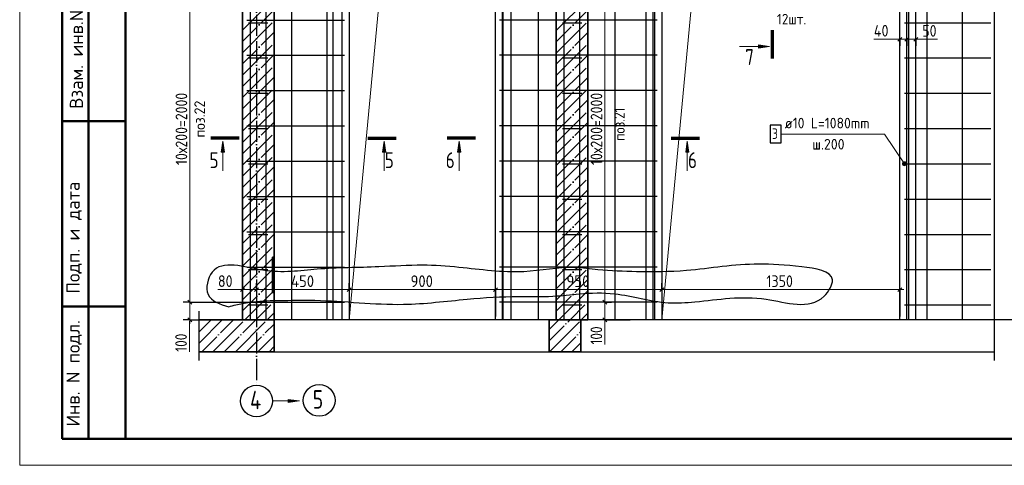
# Model space of a CAD drawing. Header units: millimetres. Extents: x -49773 to 2322955, y -3321 to 58485.
# Tile 113 of 256: x 536917 to 555535, y -1425 to 6994. Entities that reach past the tile are written whole.
import ezdxf

# ---------------------------------------------------------------- set-up
doc = ezdxf.new("R2010")
doc.units = ezdxf.units.MM
doc.linetypes.add('______11', pattern=[500, 400, -50, 0, -50])
doc.linetypes.add('______5', pattern=[1100, 800, -100, 100, -100])
for name, color, linetype, lineweight in [('Standard', 7, 'Continuous', 25), ('Арм.стержн. Арматура края', 96, 'Continuous', 35), ('Арм.стержн. вертикальными 1', 22, 'Continuous', 35), ('Арм.стержн. Доп. арматура', 180, 'Continuous', 35), ('Арм.стержн. Хомут', 240, 'Continuous', 35), ('Перекрытие_ общее', 7, 'Continuous', 35), ('Размерная линия_ общее', 7, 'Continuous', 13), ('Стена_ общее', 7, 'Continuous', 35), ('тонкая', 7, 'Continuous', 25)]:
    doc.layers.add(name, color=color, linetype=linetype, lineweight=lineweight)
doc.layers.add('Осевая линия_ общее', color=7, linetype='______5', lineweight=13, true_color=0xa0a0a0)
doc.styles.add('ISOCPEUR', font='txt')

msp = doc.modelspace()

# ---------------------------------------------------------------- hatches: boundary and pattern name
at = {"layer": 'Standard', "linetype": 'Continuous', "lineweight": 13, "transparency": 33554687}
for points in [[(550885.4, 6517.4), (551095.4, 6487.4), (550885.4, 6457.4)], [(540729.1, 4492.3), (540759.1, 4702.3), (540789.1, 4492.3)], [(543777.6, 4492.3), (543807.6, 4702.3), (543837.6, 4492.3)], [(545195.7, 4492.3), (545225.7, 4702.3), (545255.7, 4492.3)], [(549510.9, 4492.3), (549540.9, 4702.3), (549570.9, 4492.3)]]:
    msp.add_hatch(color=7, dxfattribs=at).paths.add_polyline_path(points, flags=16)
msp.add_hatch(color=7, dxfattribs=at).paths.add_polyline_path([(541996.3, -239.8), (542206.3, -209.8), (541996.3, -179.8)])
at = {"layer": 'Арм.стержн. Арматура края', "linetype": 'Continuous', "lineweight": 13, "transparency": 33554687}
for points in [[(553642.7, 4309.1), (553611.5, 4288.3), (553607.7, 4269.6)], [(553642.7, 4309.1), (553607.7, 4269.6), (553661.4, 4305.3)], [(553661.4, 4305.3), (553607.7, 4269.6), (553613.7, 4251.1)], [(553611.5, 4288.3), (553642.7, 4309.1), (553624.2, 4303.1)], [(553661.4, 4305.3), (553613.7, 4251.1), (553676.2, 4292.6)], [(553676.2, 4292.6), (553613.7, 4251.1), (553628.5, 4238.4)], [(553676.2, 4292.6), (553628.5, 4238.4), (553682.2, 4274.1)], [(553682.2, 4274.1), (553628.5, 4238.4), (553647.2, 4234.6)], [(553682.2, 4274.1), (553647.2, 4234.6), (553678.4, 4255.4)], [(553678.4, 4255.4), (553647.2, 4234.6), (553665.7, 4240.6)]]:
    msp.add_hatch(color=7, dxfattribs=at).paths.add_polyline_path(points)

# ---------------------------------------------------------------- linework, layer by layer
at = {"layer": 'Standard', "color": 7, "linetype": 'Continuous', "lineweight": 25, "transparency": 33554687}
for p, q in [((555345.2, 12121.8), (555345.2, 1155.2)), ((540309, 555.2), (540309, 1488.5)), ((555345.2, 1488.5), (555345.2, 555.2))]:
    msp.add_line(p, q, dxfattribs=at)
at = {"layer": 'Standard', "color": 7, "linetype": 'Continuous', "lineweight": 35, "transparency": 33554687}
for p, q in [((541128.3, 11955.2), (541128.3, 1321.8)), ((541728.3, 1321.8), (541728.3, 11955.2)), ((547061.6, 11955.2), (547061.6, 1321.8)), ((547661.6, 1321.8), (547661.6, 11955.2)), ((541694.9, 2505.2), (541694.9, 1838.5)), ((541728.3, 2505.2), (541694.9, 2505.2)), ((541728.3, 1838.5), (541728.3, 2505.2)), ((541694.9, 1838.5), (541728.3, 1838.5)), ((541128.3, 1321.8), (540309, 1321.8)), ((541728.3, 721.8), (541728.3, 1321.8)), ((546928.3, 1321.8), (546928.3, 721.8)), ((547061.6, 1321.8), (546928.3, 1321.8)), ((547528.3, 1321.8), (547661.6, 1321.8)), ((547528.3, 721.8), (547528.3, 1321.8)), ((540309, 721.8), (541728.3, 721.8)), ((546928.3, 721.8), (547528.3, 721.8))]:
    msp.add_line(p, q, dxfattribs=at)
at = {"layer": 'Standard', "color": 7, "linetype": 'Continuous', "lineweight": 50, "transparency": 33554687}
for p, q in [((537716.8, -924.7), (537716.8, 7575.3)), ((537716.8, -924.7), (537716.8, 7575.3)), ((538216.8, -924.7), (538216.8, 7575.3)), ((537716.8, 5075.3), (538916.8, 5075.3)), ((537716.8, 1575.3), (538916.8, 1575.3)), ((538916.8, -924.7), (537716.8, -924.7))]:
    msp.add_line(p, q, dxfattribs=at)
at = {"layer": 'Standard', "color": 253, "linetype": '______5', "lineweight": 35, "true_color": 0xababab, "transparency": 33554687}
for p, q in [((541128.3, 6794.5), (541728.3, 7394.5)), ((547061.6, 6788.2), (547661.6, 7388.2)), ((541128.3, 6370.3), (541728.3, 6970.3)), ((547061.6, 6363.9), (547661.6, 6963.9)), ((541128.3, 5946), (541728.3, 6546)), ((547061.6, 5939.6), (547661.6, 6539.6)), ((541128.3, 5521.7), (541728.3, 6121.7)), ((547061.6, 5515.4), (547661.6, 6115.4)), ((541128.3, 5097.5), (541728.3, 5697.5)), ((547061.6, 5091.1), (547661.6, 5691.1)), ((541128.3, 4673.2), (541728.3, 5273.2)), ((547061.6, 4666.9), (547661.6, 5266.8)), ((541128.3, 4248.9), (541728.3, 4848.9)), ((547061.6, 4242.6), (547661.6, 4842.6)), ((541128.3, 3824.7), (541728.3, 4424.7)), ((547061.6, 3818.3), (547661.6, 4418.3)), ((541128.3, 3400.4), (541728.3, 4000.4)), ((547061.6, 3394.1), (547661.6, 3994.1)), ((541128.3, 2976.2), (541728.3, 3576.1)), ((547061.6, 2969.8), (547661.6, 3569.8)), ((541128.3, 2551.9), (541728.3, 3151.9)), ((547061.6, 2545.5), (547661.6, 3145.5)), ((541128.3, 2127.6), (541728.3, 2727.6)), ((547061.6, 2121.3), (547661.6, 2721.3)), ((541128.3, 1703.4), (541728.3, 2303.4)), ((547061.6, 1697), (547661.6, 2297)), ((541171, 1321.8), (541728.3, 1879.1)), ((547110.7, 1321.8), (547661.6, 1872.7)), ((541595.3, 1321.8), (541728.3, 1454.8)), ((547535, 1321.8), (547661.6, 1448.5))]:
    msp.add_line(p, q, dxfattribs=at)
at = {"layer": 'Standard', "color": 253, "linetype": '______11', "lineweight": 35, "true_color": 0xababab, "transparency": 33554687}
for p, q in [((541128.3, 6582.4), (541728.3, 7182.4)), ((547061.6, 6576), (547661.6, 7176)), ((541128.3, 6158.1), (541728.3, 6758.1)), ((547061.6, 6151.8), (547661.6, 6751.8)), ((541128.3, 5733.9), (541728.3, 6333.9)), ((547061.6, 5727.5), (547661.6, 6327.5)), ((541128.3, 5309.6), (541728.3, 5909.6)), ((547061.6, 5303.2), (547661.6, 5903.2)), ((541128.3, 4885.3), (541728.3, 5485.3)), ((547061.6, 4879), (547661.6, 5479)), ((541128.3, 4461.1), (541728.3, 5061.1)), ((547061.6, 4454.7), (547661.6, 5054.7)), ((541128.3, 4036.8), (541728.3, 4636.8)), ((547061.6, 4030.4), (547661.6, 4630.5)), ((541128.3, 3612.6), (541728.3, 4212.5)), ((547061.6, 3606.2), (547661.6, 4206.2)), ((541128.3, 3188.3), (541728.3, 3788.3)), ((547061.6, 3181.9), (547661.6, 3781.9)), ((541128.3, 2764), (541728.3, 3364)), ((547061.6, 2757.7), (547661.6, 3357.7)), ((541128.3, 2339.8), (541728.3, 2939.8)), ((547061.6, 2333.4), (547661.6, 2933.4)), ((541128.3, 1915.5), (541728.3, 2515.5)), ((547061.6, 1909.1), (547661.6, 2509.1)), ((541128.3, 1491.2), (541728.3, 2091.2)), ((547061.6, 1484.9), (547661.6, 2084.9)), ((541383.2, 1321.8), (541728.3, 1667)), ((547322.8, 1321.8), (547661.6, 1660.6))]:
    msp.add_line(p, q, dxfattribs=at)
at = {"layer": 'Standard', "color": 7, "linetype": 'Continuous', "lineweight": 70, "transparency": 33554687}
for p, q in [((551148.7, 6794.9), (551148.7, 6258.9)), ((541066.6, 4755.6), (540530.6, 4755.6)), ((543500, 4755.6), (544036, 4755.6)), ((545533.3, 4755.6), (544997.3, 4755.6)), ((549233.3, 4755.6), (549769.3, 4755.6))]:
    msp.add_line(p, q, dxfattribs=at)
at = {"layer": 'Standard', "color": 7, "linetype": 'Continuous', "lineweight": 13, "transparency": 33554687}
for p, q in [((550885.4, 6457.4), (550885.4, 6517.4)), ((550885.4, 6517.4), (551095.4, 6487.4)), ((551095.4, 6487.4), (550530, 6487.4)), ((550885.4, 6487.4), (550870.4, 6487.4)), ((551095.4, 6487.4), (550885.4, 6457.4)), ((551095.4, 6487.4), (551095.4, 6487.4)), ((551095.4, 6487.4), (551095.4, 6487.4)), ((551095.4, 6487.4), (551095.4, 6487.4)), ((540729.1, 4492.3), (540759.1, 4702.3)), ((540759.1, 4702.3), (540759.1, 4136.9)), ((540759.1, 4702.3), (540759.1, 4702.3)), ((540759.1, 4702.3), (540759.1, 4702.3)), ((540759.1, 4702.3), (540759.1, 4702.3)), ((540759.1, 4702.3), (540789.1, 4492.3)), ((543777.6, 4492.3), (543807.6, 4702.3)), ((543807.6, 4702.3), (543807.6, 4136.9)), ((543807.6, 4702.3), (543807.6, 4702.3)), ((543807.6, 4702.3), (543807.6, 4702.3)), ((543807.6, 4702.3), (543807.6, 4702.3)), ((543807.6, 4702.3), (543837.6, 4492.3)), ((545195.7, 4492.3), (545225.7, 4702.3)), ((545225.7, 4702.3), (545225.7, 4136.9)), ((545225.7, 4702.3), (545225.7, 4702.3)), ((545225.7, 4702.3), (545225.7, 4702.3)), ((545225.7, 4702.3), (545225.7, 4702.3)), ((545225.7, 4702.3), (545255.7, 4492.3)), ((549510.9, 4492.3), (549540.9, 4702.3)), ((549540.9, 4702.3), (549540.9, 4136.9)), ((549540.9, 4702.3), (549540.9, 4702.3)), ((549540.9, 4702.3), (549540.9, 4702.3)), ((549540.9, 4702.3), (549540.9, 4702.3)), ((549540.9, 4702.3), (549570.9, 4492.3)), ((540789.1, 4492.3), (540729.1, 4492.3)), ((540759.1, 4492.3), (540759.1, 4477.3)), ((543837.6, 4492.3), (543777.6, 4492.3)), ((543807.6, 4492.3), (543807.6, 4477.3)), ((545255.7, 4492.3), (545195.7, 4492.3)), ((545225.7, 4492.3), (545225.7, 4477.3)), ((549570.9, 4492.3), (549510.9, 4492.3)), ((549540.9, 4492.3), (549540.9, 4477.3)), ((542206.3, -209.8), (541996.3, -179.8)), ((541996.3, -179.8), (541996.3, -239.8)), ((541706.3, -209.8), (542206.3, -209.8)), ((541996.3, -209.8), (541981.3, -209.8)), ((541996.3, -239.8), (542206.3, -209.8)), ((542206.3, -209.8), (542206.3, -209.8)), ((542206.3, -209.8), (542206.3, -209.8)), ((542206.3, -209.8), (542206.3, -209.8))]:
    msp.add_line(p, q, dxfattribs=at)
at = {"layer": 'Standard', "color": 253, "linetype": '______11', "lineweight": 13, "true_color": 0xababab, "transparency": 33554687}
for p, q in [((541694.9, 2482.2), (541718, 2505.2)), ((541694.9, 2057.9), (541728.3, 2091.2)), ((540309, 1096.2), (540534.6, 1321.8)), ((540358.9, 721.8), (540958.9, 1321.8)), ((540783.2, 721.8), (541383.1, 1321.8)), ((546928.3, 927.3), (547322.8, 1321.8)), ((541207.4, 721.8), (541728.3, 1242.7)), ((547147.1, 721.8), (547528.3, 1103)), ((541631.7, 721.8), (541728.3, 818.4))]:
    msp.add_line(p, q, dxfattribs=at)
at = {"layer": 'Standard', "color": 253, "linetype": '______5', "lineweight": 13, "true_color": 0xababab, "transparency": 33554687}
for p, q in [((541694.9, 2270), (541728.3, 2303.4)), ((541694.9, 1845.8), (541728.3, 1879.1)), ((540309, 1308.3), (540322.5, 1321.8)), ((540309, 884.1), (540746.7, 1321.8)), ((540571, 721.8), (541171, 1321.8)), ((540995.3, 721.8), (541595.3, 1321.8)), ((546928.3, 1139.4), (547110.7, 1321.8)), ((546935, 721.8), (547528.3, 1315.2)), ((541419.5, 721.8), (541728.3, 1030.6)), ((547359.2, 721.8), (547528.3, 890.9))]:
    msp.add_line(p, q, dxfattribs=at)
at = {"layer": 'Standard', "color": 7, "linetype": 'Continuous', "lineweight": 13, "transparency": 33554687}
msp.add_lwpolyline([(536916.8, -1424.7), (578916.8, -1424.7), (578916.8, 57975.3), (536916.8, 57975.3), (536916.8, -1424.7)], close=True, dxfattribs=at)
at = {"layer": 'Standard', "color": 7, "linetype": 'Continuous', "lineweight": 50, "transparency": 33554687}
msp.add_lwpolyline([(538916.8, 57475.3), (578416.8, 57475.3), (578416.8, -924.7), (538916.8, -924.7), (538916.8, 57475.3)], close=True, dxfattribs=at)
at = {"layer": 'Standard', "color": 7, "linetype": 'Continuous', "lineweight": 13, "transparency": 33554687}
for points in [[(543144.9, 1321.8), (543781.3, 8085.4), (545911.6, 8721.8)], [(549061.6, 1321.8), (549698, 8085.4), (553561.6, 8721.8)]]:
    msp.add_lwpolyline(points, dxfattribs=at)
at = {"layer": 'Standard', "color": 7, "linetype": 'Continuous', "lineweight": 25, "transparency": 33554687}
for centre in [(541394.9, -210.3), (542579.7, -198.5)]:
    msp.add_circle(centre, 300, dxfattribs=at)
at = {"layer": 'Арм.стержн. Арматура края', "color": 4, "linetype": 'Continuous', "lineweight": 25, "transparency": 33554687}
for p, q in [((541244.9, 6938.5), (541611.6, 6938.5)), ((547178.3, 6938.5), (547544.9, 6938.5)), ((553644.9, 6938.5), (555278.3, 6938.5)), ((541244.9, 6271.8), (541611.6, 6271.8)), ((547178.3, 6271.8), (547544.9, 6271.8)), ((553644.9, 6271.8), (555278.3, 6271.8)), ((541244.9, 5605.2), (541611.6, 5605.2)), ((547178.3, 5605.2), (547544.9, 5605.2)), ((553644.9, 5605.2), (555278.3, 5605.2)), ((541244.9, 4938.5), (541611.6, 4938.5)), ((547178.3, 4938.5), (547544.9, 4938.5)), ((553644.9, 4938.5), (555278.3, 4938.5)), ((541244.9, 4271.8), (541611.6, 4271.8)), ((547178.3, 4271.8), (547544.9, 4271.8)), ((553644.9, 4271.8), (555278.3, 4271.8)), ((541244.9, 3605.2), (541611.6, 3605.2)), ((547178.3, 3605.2), (547544.9, 3605.2)), ((553644.9, 3605.2), (555278.3, 3605.2)), ((541244.9, 2938.5), (541611.6, 2938.5)), ((547178.3, 2938.5), (547544.9, 2938.5)), ((553644.9, 2938.5), (555278.3, 2938.5)), ((541244.9, 2271.8), (541611.6, 2271.8)), ((547178.3, 2271.8), (547544.9, 2271.8)), ((553644.9, 2271.8), (555278.3, 2271.8)), ((541244.9, 1605.2), (541611.6, 1605.2)), ((547178.3, 1605.2), (547544.9, 1605.2)), ((553644.9, 1605.2), (555278.3, 1605.2))]:
    msp.add_line(p, q, dxfattribs=at)
at = {"layer": 'Арм.стержн. Арматура края', "color": 7, "linetype": 'Continuous', "lineweight": 13, "transparency": 33554687}
for p, q in [((551317.4, 4834.9), (553270.8, 4834.9)), ((553270.8, 4834.9), (553644.9, 4271.8)), ((553624.2, 4303.1), (553624.2, 4303.1)), ((553676.2, 4292.6), (553676.2, 4292.6)), ((553613.7, 4251.1), (553613.7, 4251.1)), ((553665.7, 4240.6), (553665.7, 4240.6))]:
    msp.add_line(p, q, dxfattribs=at)
at = {"layer": 'Арм.стержн. Арматура края', "color": 7, "linetype": 'Continuous', "lineweight": 25, "transparency": 33554687}
msp.add_lwpolyline([(551110.8, 4668.3), (551317.4, 4668.3), (551317.4, 5001.6), (551110.8, 5001.6), (551110.8, 4668.3)], dxfattribs=at)
at = {"layer": 'Арм.стержн. Арматура края', "color": 7, "linetype": 'Continuous', "lineweight": 13, "transparency": 33554687}
msp.add_circle((553644.9, 4271.8), 37.5, dxfattribs=at)
at = {"layer": 'Арм.стержн. вертикальными 1', "color": 4, "linetype": 'Continuous', "lineweight": 25, "transparency": 33554687}
for p, q in [((541278.2, 1338.5), (541278.2, 15088.5)), ((541278.2, 1338.5), (541278.2, 15088.5)), ((541278.2, 1338.5), (541278.2, 15088.5)), ((541576.6, 1338.5), (541576.6, 15088.5)), ((541576.6, 1338.5), (541576.6, 15088.5)), ((541576.6, 1338.5), (541576.6, 15088.5)), ((542061.5, 1338.5), (542061.5, 15088.5)), ((542061.5, 1338.5), (542061.5, 15088.5)), ((542728.2, 1338.5), (542728.2, 15088.5)), ((542728.2, 1338.5), (542728.2, 15088.5)), ((546061.5, 1338.5), (546061.5, 15088.5)), ((546061.5, 1338.5), (546061.5, 15088.5)), ((546728.2, 1338.5), (546728.2, 15088.5)), ((546728.2, 1338.5), (546728.2, 15088.5)), ((547211.5, 1338.5), (547211.5, 15088.5)), ((547211.5, 1338.5), (547211.5, 15088.5)), ((547211.5, 1338.5), (547211.5, 15088.5)), ((547509.9, 1338.5), (547509.9, 15088.5)), ((547509.9, 1338.5), (547509.9, 15088.5)), ((547509.9, 1338.5), (547509.9, 15088.5)), ((548176.6, 1338.5), (548176.6, 15088.5)), ((548176.6, 1338.5), (548176.6, 15088.5)), ((548894.9, 1338.5), (548894.9, 15088.5)), ((548894.9, 1338.5), (548894.9, 15088.5)), ((553728.3, 1338.5), (553728.3, 15088.5)), ((553728.3, 1338.5), (553728.3, 15088.5)), ((554078.3, 1338.5), (554078.3, 15088.5)), ((554078.3, 1338.5), (554078.3, 15088.5)), ((554744.9, 1338.5), (554744.9, 15088.5)), ((554744.9, 1338.5), (554744.9, 15088.5))]:
    msp.add_line(p, q, dxfattribs=at)
at = {"layer": 'Арм.стержн. Доп. арматура', "color": 211, "linetype": 'Continuous', "lineweight": 25, "true_color": 0xff54ff, "transparency": 33554687}
for p, q in [((542844.9, 1345.2), (542844.9, 10631.8)), ((542844.9, 1345.2), (542844.9, 10631.8)), ((543011.6, 1345.2), (543011.6, 10631.8)), ((543011.6, 1345.2), (543011.6, 10631.8)), ((546044.9, 1345.2), (546044.9, 10631.8)), ((546044.9, 1345.2), (546044.9, 10631.8)), ((546211.6, 1345.2), (546211.6, 10631.8)), ((546211.6, 1345.2), (546211.6, 10631.8)), ((548761.6, 1345.2), (548761.6, 10631.8)), ((548761.6, 1345.2), (548761.6, 10631.8)), ((548928.3, 1345.2), (548928.3, 10631.8)), ((548928.3, 1345.2), (548928.3, 10631.8)), ((553694.9, 1345.2), (553694.9, 10631.8)), ((553694.9, 1345.2), (553694.9, 10631.8)), ((553861.6, 1345.2), (553861.6, 10631.8)), ((553861.6, 1345.2), (553861.6, 10631.8))]:
    msp.add_line(p, q, dxfattribs=at)
at = {"layer": 'Арм.стержн. Хомут', "color": 40, "linetype": 'Continuous', "lineweight": 25, "transparency": 33554687}
for p, q in [((541214.8, 6988.5), (543058.3, 6988.5)), ((548968.3, 6988.5), (545988.3, 6988.5)), ((541214.8, 6321.8), (543058.3, 6321.8)), ((548968.3, 6321.8), (545988.3, 6321.8)), ((541214.8, 5655.2), (543058.3, 5655.2)), ((548968.3, 5655.2), (545988.3, 5655.2)), ((541214.8, 4988.5), (543058.3, 4988.5)), ((548968.3, 4988.5), (545988.3, 4988.5)), ((541214.8, 4321.8), (543058.3, 4321.8)), ((548968.3, 4321.8), (545988.3, 4321.8)), ((541214.8, 3655.2), (543058.3, 3655.2)), ((548968.3, 3655.2), (545988.3, 3655.2)), ((541214.8, 2988.5), (543058.3, 2988.5)), ((548968.3, 2988.5), (545988.3, 2988.5)), ((541214.8, 2321.8), (543058.3, 2321.8)), ((548968.3, 2321.8), (545988.3, 2321.8)), ((541214.8, 1655.2), (543058.3, 1655.2)), ((548968.3, 1655.2), (545988.3, 1655.2))]:
    msp.add_line(p, q, dxfattribs=at)
at = {"layer": 'Осевая линия_ общее', "color": 253, "linetype": '______11', "lineweight": -3, "true_color": 0xa0a0a0, "transparency": 33554687}
msp.add_line((541394.9, 15088.5), (541394.9, 89.7), dxfattribs=at)
at = {"layer": 'Перекрытие_ общее', "color": 7, "linetype": 'Continuous', "lineweight": 13, "transparency": 33554687}
for p, q in [((541728.3, 1321.8), (541128.3, 1321.8)), ((547528.3, 1321.8), (547061.6, 1321.8))]:
    msp.add_line(p, q, dxfattribs=at)
at = {"layer": 'Перекрытие_ общее', "color": 7, "linetype": 'Continuous', "lineweight": 25, "transparency": 33554687}
for p, q in [((546928.3, 1321.8), (541728.3, 1321.8)), ((555345.2, 1321.8), (547661.6, 1321.8)), ((541728.3, 721.8), (546928.3, 721.8)), ((547528.3, 721.8), (555345.2, 721.8))]:
    msp.add_line(p, q, dxfattribs=at)
at = {"layer": 'Размерная линия_ общее', "color": 7, "linetype": 'Continuous', "lineweight": 13, "transparency": 33554687}
for p, q in [((540135, 1655.2), (540135, 8321.8)), ((547983.4, 1655.2), (547983.4, 8321.8)), ((553375.8, 6625.1), (553067.8, 6625.1)), ((553628.3, 6623.7), (553375.8, 6625.1)), ((553561.6, 6623.7), (553486.6, 6623.7)), ((553561.6, 6623.7), (553694.9, 6623.7)), ((553694.9, 6623.7), (553861.6, 6623.7)), ((553778.3, 6623.7), (553983.8, 6623.9)), ((553861.6, 6623.7), (553936.6, 6623.7)), ((553983.8, 6623.9), (554269.8, 6623.9)), ((540952.2, 1894.9), (540666.2, 1894.9)), ((541261.6, 1893.8), (540952.2, 1894.9)), ((541128.3, 1893.8), (541053.3, 1893.8)), ((541128.3, 1893.8), (541394.9, 1893.8)), ((541394.9, 1893.8), (543144.9, 1893.8)), ((543144.9, 1893.8), (545911.6, 1893.8)), ((545911.6, 1893.8), (549061.6, 1893.8)), ((549061.6, 1893.8), (553561.6, 1893.8)), ((553561.6, 1893.8), (553636.6, 1893.8)), ((540135, 1321.8), (540135, 1655.2)), ((547983.4, 1321.8), (547983.4, 1655.2)), ((540135, 1488.5), (540128.3, 1117.5)), ((540135, 1321.8), (540135, 1246.8)), ((547983.4, 1488.5), (547981.7, 1254.3)), ((547983.4, 1321.8), (547983.4, 1246.8)), ((540128.3, 1117.5), (540128.3, 721.5)), ((547981.7, 1254.3), (547981.7, 858.3))]:
    msp.add_line(p, q, dxfattribs=at)
at = {"layer": 'Размерная линия_ общее', "color": 253, "linetype": 'Continuous', "lineweight": -3, "true_color": 0xa0a0a0, "transparency": 33554687}
for p, q in [((553561.6, 6623.7), (553561.6, 6748.7)), ((553694.9, 6623.7), (553694.9, 6748.7)), ((553861.6, 6623.7), (553861.6, 6748.7)), ((553561.6, 6623.7), (553561.6, 6498.7)), ((553694.9, 6623.7), (553694.9, 6498.7)), ((553861.6, 6623.7), (553861.6, 6498.7)), ((541128.3, 1893.8), (541128.3, 2018.8)), ((541128.3, 1893.8), (541128.3, 1768.8)), ((541128.3, 1893.8), (541128.3, 1388.5)), ((541394.9, 1893.8), (541394.9, 2018.8)), ((541394.9, 1893.8), (541394.9, 1768.8)), ((541394.9, 1893.8), (541394.9, 1388.5)), ((543144.9, 1893.8), (543144.9, 2018.8)), ((543144.9, 1893.8), (543144.9, 1768.8)), ((543144.9, 1893.8), (543144.9, 1388.5)), ((545911.6, 1893.8), (545911.6, 2018.8)), ((545911.6, 1893.8), (545911.6, 1768.8)), ((545911.6, 1893.8), (545911.6, 1388.5)), ((549061.6, 1893.8), (549061.6, 2018.8)), ((549061.6, 1893.8), (549061.6, 1768.8)), ((549061.6, 1893.8), (549061.6, 1388.5)), ((553561.6, 1893.8), (553561.6, 2018.8)), ((553561.6, 1893.8), (553561.6, 1768.8)), ((553561.6, 1893.8), (553561.6, 1388.5)), ((540135, 1655.2), (540010, 1655.2)), ((540135, 1655.2), (540260, 1655.2)), ((547983.4, 1655.2), (547858.4, 1655.2)), ((547983.4, 1655.2), (548108.4, 1655.2)), ((540135, 1321.8), (540010, 1321.8)), ((540135, 1321.8), (540260, 1321.8)), ((547983.4, 1321.8), (547858.4, 1321.8)), ((547983.4, 1321.8), (548108.4, 1321.8)), ((555832.5, 1321.8), (554966.2, 1321.8))]:
    msp.add_line(p, q, dxfattribs=at)
at = {"layer": 'Размерная линия_ общее', "color": 7, "linetype": 'Continuous', "lineweight": 25, "transparency": 33554687}
for p, q in [((553524.1, 6586.2), (553599.1, 6661.2)), ((553657.4, 6586.2), (553732.4, 6661.2)), ((553824.1, 6586.2), (553899.1, 6661.2)), ((541090.8, 1856.3), (541165.8, 1931.3)), ((541357.4, 1856.3), (541432.4, 1931.3)), ((543107.4, 1856.3), (543182.4, 1931.3)), ((545874.1, 1856.3), (545949.1, 1931.3)), ((549024.1, 1856.3), (549099.1, 1931.3)), ((553524.1, 1856.3), (553599.1, 1931.3)), ((540172.5, 1617.7), (540097.5, 1692.7)), ((548020.9, 1617.7), (547945.9, 1692.7)), ((540172.5, 1284.3), (540097.5, 1359.3)), ((548020.9, 1284.3), (547945.9, 1359.3))]:
    msp.add_line(p, q, dxfattribs=at)
at = {"layer": 'Размерная линия_ общее', "color": 253, "linetype": 'Continuous', "lineweight": -3, "true_color": 0xa0a0a0, "transparency": 33554687}
for points in [[(540135, 1655.2), (541228.8, 1655.2), (541228.8, 1655.2), (541901.5, 1655.2)], [(547983.4, 1655.2), (547965.1, 1655.2), (547965.1, 1655.2), (547965, 1655.2), (547965, 1655.2), (547954.8, 1655.2)], [(540135, 1321.8), (540843.5, 1321.8), (540843.5, 1321.8), (541394.8, 1321.8)], [(547983.4, 1321.8), (548295, 1321.8), (548295, 1321.8), (548461.6, 1321.8)]]:
    msp.add_lwpolyline(points, dxfattribs=at)
at = {"layer": 'Стена_ общее', "color": 7, "linetype": 'Continuous', "lineweight": 25, "transparency": 33554687}
for p, q in [((543144.9, 8721.8), (543144.9, 1321.8)), ((545911.6, 1321.8), (545911.6, 8721.8)), ((549061.6, 8721.8), (549061.6, 1321.8)), ((553561.6, 1321.8), (553561.6, 8721.8))]:
    msp.add_line(p, q, dxfattribs=at)
at = {"layer": 'Стена_ общее', "color": 7, "linetype": 'Continuous', "lineweight": 35, "transparency": 33554687}
for p, q in [((541128.3, 1321.8), (541728.3, 1321.8)), ((547061.6, 1321.8), (547528.3, 1321.8))]:
    msp.add_line(p, q, dxfattribs=at)
at = {"layer": 'тонкая'}
msp.add_spline([(540871, 1570.4), (540480.4, 1801.4), (540555.1, 2222.5), (541516.3, 2259.9), (542543, 2279.4), (543709.7, 2325.3), (544535.1, 2355.9), (545222.9, 2315.1), (546450.8, 2233.6), (547415.1, 2309.2), (547851.9, 2269.2), (548580.5, 2233.6), (549523.1, 2254), (550198.1, 2329.5), (551703.7, 2325.3), (552284.5, 2080.7), (552126.6, 1769.9), (551031.2, 1713.9), (549686.1, 1662.9), (549176.6, 1647.7), (548167.4, 1815.8), (547500.7, 1815.8), (546996, 1769.9), (546354, 1764.8), (545380.9, 1713.9), (544173.4, 1617.1), (542497.1, 1692.5), (542052.3, 1692.5), (541004.3, 1606.9), (540871, 1570.4)], degree=3, dxfattribs=at)

# ---------------------------------------------------------------- texts
at = {"layer": 'Standard', "color": 7, "linetype": 'Continuous', "lineweight": 25, "transparency": 33554687, "char_height": 300, "attachment_point": 7, "style": 'ISOCPEUR'}
for s, insert, width in [('\\W0.78;7', (550635.7, 6138.7), 326.416), ('\\W0.78;5', (540506.1, 4190.3), 326.407), ('\\W0.78;5', (543820.5, 4190.3), 326.407), ('\\W0.78;6', (544972.8, 4190.3), 326.407), ('\\W0.78;6', (549553.9, 4190.3), 326.407)]:
    msp.add_mtext(s, dxfattribs=dict(at, insert=insert, width=width))
at = {"layer": 'Standard', "color": 7, "linetype": 'Continuous', "lineweight": 50, "transparency": 33554687, "char_height": 250, "attachment_point": 7, "rotation": 90, "style": 'ISOCPEUR'}
for s, insert, width in [('\\A1;{\\fISOCPEUR|i0|b0;\\H250.000000;\\W1.000000;\\C7;Взам. инв.N}\\P', (538114.7, 5311.2), 1909.099), ('\\A1;{\\fISOCPEUR|i0|b0;\\H250.000000;\\W1.000000;\\C7;Подп. и дата}\\P', (538091.1, 1817.4), 2197.059), ('\\A1;{\\fISOCPEUR|i0|b0;\\H250.000000;\\W1.000000;\\C7;Инв. N подл.}\\P', (538091.1, -690.7), 2021.795)]:
    msp.add_mtext(s, dxfattribs=dict(at, insert=insert, width=width))
at = {"layer": 'Standard', "color": 7, "linetype": 'Continuous', "lineweight": 18, "transparency": 33554687, "char_height": 200, "attachment_point": 7, "rotation": 90, "style": 'ISOCPEUR'}
for s, insert, width in [('\\W0.95;поз.22', (540419.8, 4768.4), 844.201), ('\\W0.90;поз.21', (548357.5, 4705.4), 799.266)]:
    msp.add_mtext(s, dxfattribs=dict(at, insert=insert, width=width))
at = {"layer": 'Standard', "color": 7, "linetype": 'Continuous', "lineweight": 35, "transparency": 33554687, "char_height": 350, "attachment_point": 7, "style": 'ISOCPEUR'}
for s, insert, width in [('\\W0.80;4', (541272.7, -366.8), 419.806), ('\\W0.78;5', (542457.4, -355), 380.809)]:
    msp.add_mtext(s, dxfattribs=dict(at, insert=insert, width=width))
at = {"layer": 'Арм.стержн. Арматура края', "color": 7, "linetype": 'Continuous', "lineweight": 25, "transparency": 33554687, "char_height": 200, "attachment_point": 7, "style": 'ISOCPEUR'}
for s, insert, width in [('\\W0.94;ø10 L=1080mm ', (551384.1, 4941.6), 1913.084), ('\\W0.78;3', (551144.1, 4741.6), 217.601), ('\\W0.95;ш.200 ', (551904.1, 4541.6), 874.669)]:
    msp.add_mtext(s, dxfattribs=dict(at, insert=insert, width=width))
at = {"layer": 'Арм.стержн. Доп. арматура', "color": 7, "linetype": 'Continuous', "lineweight": 25, "transparency": 33554687, "insert": (551236.9, 6904.9), "char_height": 200, "width": 870.444, "attachment_point": 7, "style": 'ISOCPEUR'}
msp.add_mtext('\\W0.91;12шт. ', dxfattribs=at)
at = {"layer": 'Размерная линия_ общее', "color": 7, "linetype": 'Continuous', "lineweight": 25, "transparency": 33554687, "char_height": 220, "attachment_point": 7, "style": 'ISOCPEUR'}
for s, insert, width in [('\\W0.88;40', (553067.8, 6675.1), 426.797), ('\\W0.87;50', (553983.8, 6673.9), 403.924), ('\\W0.87;80', (540666.2, 1944.9), 403.924), ('{\\W0.9100;450}', (542049.9, 1943.8), 561.996), ('{\\W0.9100;900}', (544308.3, 1943.8), 561.988), ('{\\W0.9200;950}', (547255.6, 1943.8), 584.446), ('\\W0.87;1350', (551036.6, 1943.8), 666.903)]:
    msp.add_mtext(s, dxfattribs=dict(at, insert=insert, width=width))
at = {"layer": 'Размерная линия_ общее', "color": 7, "linetype": 'Continuous', "lineweight": 25, "transparency": 33554687, "char_height": 220, "attachment_point": 7, "rotation": 90, "style": 'ISOCPEUR'}
for s, insert, width in [('\\W0.86;10х200=2000', (540085, 4248.5), 1593.756), ('\\W0.86;10х200=2000', (547933.4, 4248.5), 1593.756), ('\\W0.83;100', (540078.3, 721.5), 508.571), ('\\W0.83;100', (547931.7, 858.3), 508.571)]:
    msp.add_mtext(s, dxfattribs=dict(at, insert=insert, width=width))

doc.saveas('drawing.dxf')
